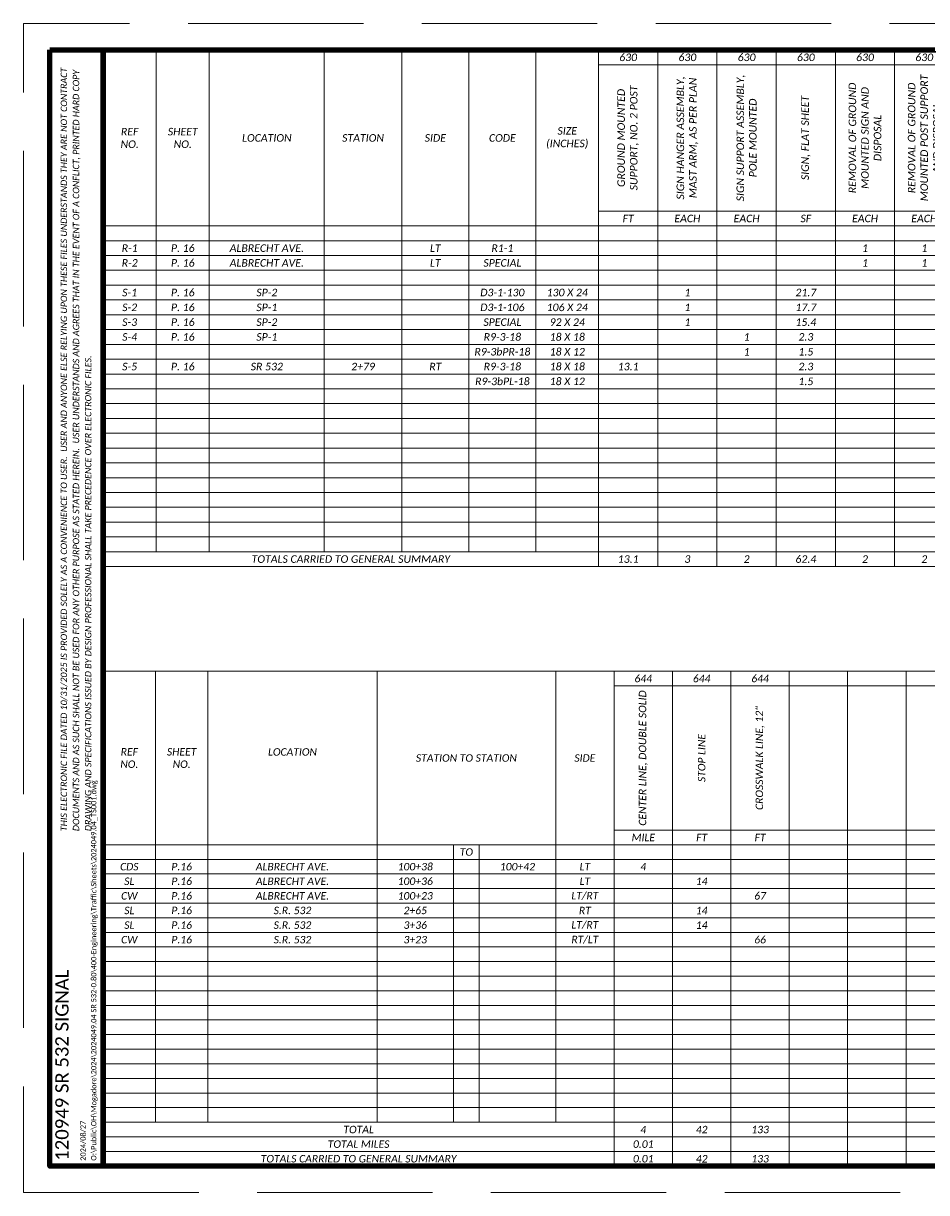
# Paper-space layout 'TRAFFIC CONTROL SUBSUM' of a CAD drawing. Header units: feet. Extents: x 1.4 to 35.4, y -1.2 to 20.8.
# Tile 1 of 2: x 1.4 to 18.4, y -1.2 to 20.8. Entities that reach past the tile are written whole.
import ezdxf
from ezdxf.enums import TextEntityAlignment as Align

# ---------------------------------------------------------------- set-up
doc = ezdxf.new("R2010")
doc.units = ezdxf.units.FT
doc.header["$LTSCALE"] = 20
doc.header["$MEASUREMENT"] = 0
doc.linetypes.add('OhDOT_DGN3', pattern=[0.22, 0.165, -0.055])
for name, color, linetype, lineweight in [('0_Xref', 7, 'Continuous', 15), ('SH_Border', 7, 'Continuous', 90), ('SH_Data', 7, 'Continuous', 15), ('SH_Text', 7, 'Continuous', 35)]:
    doc.layers.add(name, color=color, linetype=linetype, lineweight=lineweight)
doc.layers.add('SC_Scratch15', color=7, linetype='Continuous', lineweight=15, plot=False)
doc.layers.add('SH_Cut_Line', color=7, linetype='OhDOT_DGN3', lineweight=15, plot=False)
doc.styles.add('P_Slanted - Normal Fixed Spacing', font='calibrii.ttf', dxfattribs={"height": 0.14})
doc.styles.add('Style - Calibri', font='calibri.ttf')
doc.styles.add('Style - Calibri - Light', font='calibril.ttf', dxfattribs={"height": 0.1})

# ---------------------------------------------------------------- blocks, each defined once
blk = doc.blocks.new('BORDER_1')
at = {"layer": 'SH_Border', "color": 7, "flags": 128}
for points in [[(0.5, 21.5), (1.5, 21.5), (1.5, 0.5), (0.5, 0.5)], [(1.5, 21.5), (33.5, 21.5), (33.5, 0.5), (1.5, 0.5)]]:
    blk.add_lwpolyline(points, close=True, dxfattribs=at)
at = {"layer": 'SH_Cut_Line', "flags": 128}
blk.add_lwpolyline([(0, 0), (34, 0), (34, 22), (0, 22)], close=True, dxfattribs=at)
at = {"layer": 'SC_Scratch15', "color": 1, "insert": (0.702, 6.801), "char_height": 0.12, "width": 14.52263, "attachment_point": 1, "rotation": 90, "line_spacing_factor": 1.14, "style": 'P_Slanted - Normal Fixed Spacing'}
blk.add_mtext('THIS ELECTRONIC FILE DATED 10/31/2025 IS PROVIDED SOLELY AS A CONVENIENCE TO USER.  USER AND ANYONE ELSE RELYING UPON THESE FILES UNDERSTANDS THEY ARE NOT CONTRACT DOCUMENTS AND AS SUCH SHALL NOT BE USED FOR ANY OTHER PURPOSE AS STATED HEREIN.  USER UNDERSTANDS AND AGREES THAT IN THE EVENT OF A CONFLICT, PRINTED HARD COPY DRAWING AND SPECIFICATIONS ISSUED BY DESIGN PROFESSIONAL SHALL TAKE PRECEDENCE OVER ELECTRONIC FILES.', dxfattribs=at)
at = {"layer": 'SH_Border', "color": 132, "true_color": 0x00d2d2, "insert": (1.4, 0.6), "char_height": 0.1, "attachment_point": 7, "rotation": 90, "line_spacing_factor": 1.2, "style": 'Style - Calibri - Light'}
blk.add_mtext('2024/08/27\\PO:\\\\Public\\\\OH\\\\Mogadore\\\\2024\\\\2024049.04 SR 532-0.80\\\\400-Engineering\\\\Traffic\\\\Sheets\\\\2024049.04_TS001.dwg', dxfattribs=at)
at = {"layer": 'SH_Data', "color": 7, "style": 'Style - Calibri'}
blk.add_attdef('C_SHEET_TITLE', text='', height=0.25, rotation=90, dxfattribs=at).set_placement((32.792, 13), align=Align.MIDDLE_CENTER)
at = {"layer": 'SH_Data', "style": 'Style - Calibri'}
blk.add_attdef('PROJ_NAME', text='', height=0.25, rotation=90, dxfattribs=at).set_placement((0.6, 0.6), align=Align.TOP_LEFT)
for tag, p in [('DESIGNER', (32.75, 2.175)), ('REVIEWER', (32.25, 1.675)), ('REVIEWED_DATE', (33.025, 1.675)), ('PIDNO', (32.75, 1.175)), ('C_SHEET_NO', (32.375, 0.675)), ('T_SHEET_NO', (33.125, 0.675))]:
    blk.add_attdef(tag, text='', height=0.14, dxfattribs=at).set_placement(p, align=Align.MIDDLE_CENTER)
blk = doc.blocks.new('*A1287')
at = {"layer": 'SH_Data', "color": 1, "linetype": 'Continuous', "ltscale": 0.128205}
for points in [[(0, 0), (0, -9.503)], [(0, 0), (29.824, 0)], [(0.978, 0), (0.978, -9.231)], [(1.955, 0), (1.955, -9.231)], [(4.071, 0), (4.071, -9.231)], [(5.497, 0), (5.497, -9.231)], [(6.731, 0), (6.731, -9.231)], [(7.965, 0), (7.965, -9.231)], [(9.119, 0), (9.119, -9.503)], [(10.208, 0), (10.208, -9.503)], [(11.298, 0), (11.298, -9.503)], [(12.388, 0), (12.388, -9.503)], [(13.478, 0), (13.478, -9.503)], [(14.567, 0), (14.567, -9.503)], [(15.657, 0), (15.657, -9.503)], [(16.747, 0), (16.747, -9.503)], [(17.837, 0), (17.837, -9.503)], [(18.926, 0), (18.926, -9.503)], [(20.016, 0), (20.016, -9.503)], [(21.106, 0), (21.106, -9.503)], [(22.196, 0), (22.196, -9.503)], [(23.285, 0), (23.285, -9.503)], [(24.375, 0), (24.375, -9.503)], [(25.465, 0), (25.465, -9.503)], [(26.554, 0), (26.554, -9.503)], [(27.644, 0), (27.644, -9.503)], [(28.734, 0), (28.734, -9.503)], [(29.824, 0), (29.824, -9.503)], [(9.119, -0.272), (29.824, -0.272)], [(9.119, -2.965), (29.824, -2.965)], [(0, -3.237), (29.824, -3.237)], [(0, -3.51), (29.824, -3.51)], [(0, -3.782), (29.824, -3.782)], [(0, -4.054), (29.824, -4.054)], [(0, -4.327), (29.824, -4.327)], [(0, -4.599), (29.824, -4.599)], [(0, -4.872), (29.824, -4.872)], [(0, -5.144), (29.824, -5.144)], [(0, -5.417), (29.824, -5.417)], [(0, -5.689), (29.824, -5.689)], [(0, -5.962), (29.824, -5.962)], [(0, -6.234), (29.824, -6.234)], [(0, -6.506), (29.824, -6.506)], [(0, -6.779), (29.824, -6.779)], [(0, -7.051), (29.824, -7.051)], [(0, -7.324), (29.824, -7.324)], [(0, -7.596), (29.824, -7.596)], [(0, -7.869), (29.824, -7.869)], [(0, -8.141), (29.824, -8.141)], [(0, -8.413), (29.824, -8.413)], [(0, -8.686), (29.824, -8.686)], [(0, -8.958), (29.824, -8.958)], [(0, -9.231), (29.824, -9.231)], [(0, -9.503), (29.824, -9.503)]]:
    blk.add_lwpolyline(points, dxfattribs=at)
at = {"layer": 'SH_Text', "color": 1, "attachment_point": 5, "style": 'P_Slanted - Normal Fixed Spacing'}
for s, insert, char_height in [('630', (9.663, -0.136), 0.1389), ('630', (10.753, -0.136), 0.1389), ('630', (11.843, -0.136), 0.1389), ('630', (12.933, -0.136), 0.1389), ('630', (14.022, -0.136), 0.1389), ('630', (15.112, -0.136), 0.1389), ('CODE', (7.348, -1.619), 0.1389), ('EACH', (10.753, -3.101), 0.1389), ('EACH', (11.843, -3.101), 0.1389), ('SF', (12.933, -3.101), 0.1389), ('EACH', (14.022, -3.101), 0.1389), ('EACH', (15.112, -3.101), 0.1389), ('FT', (9.663, -3.101), 0.1389), ('R-1', (0.489, -3.646), 0.1389), ('P. 16', (1.466, -3.646), 0.1389), ('ALBRECHT AVE.', (3.013, -3.646), 0.13889), ('LT', (6.114, -3.646), 0.1389), ('R1-1', (7.348, -3.646), 0.1389), ('1', (14.022, -3.646), 0.139), ('1', (15.112, -3.646), 0.139), ('R-2', (0.489, -3.918), 0.1389), ('P. 16', (1.466, -3.918), 0.1389), ('ALBRECHT AVE.', (3.013, -3.918), 0.13889), ('LT', (6.114, -3.918), 0.1389), ('SPECIAL', (7.348, -3.918), 0.1389), ('1', (14.022, -3.918), 0.139), ('1', (15.112, -3.918), 0.139), ('S-1', (0.489, -4.463), 0.1389), ('P. 16', (1.466, -4.463), 0.1389), ('SP-2', (3.013, -4.463), 0.1389), ('D3-1-130', (7.348, -4.463), 0.1389), ('130 X 24', (8.542, -4.463), 0.1389), ('1', (10.753, -4.463), 0.139), ('21.7', (12.933, -4.463), 0.1389), ('S-2', (0.489, -4.736), 0.1389), ('P. 16', (1.466, -4.736), 0.1389), ('SP-1', (3.013, -4.736), 0.1389), ('D3-1-106', (7.348, -4.736), 0.1389), ('106 X 24', (8.542, -4.736), 0.1389), ('1', (10.753, -4.736), 0.139), ('17.7', (12.933, -4.736), 0.1389), ('S-3', (0.489, -5.008), 0.1389), ('P. 16', (1.466, -5.008), 0.1389), ('SP-2', (3.013, -5.008), 0.1389), ('SPECIAL', (7.348, -5.008), 0.1389), ('92 X 24', (8.542, -5.008), 0.1389), ('1', (10.753, -5.008), 0.139), ('15.4', (12.933, -5.008), 0.1389), ('S-4', (0.489, -5.28), 0.1389), ('P. 16', (1.466, -5.28), 0.1389), ('SP-1', (3.013, -5.28), 0.1389), ('R9-3-18', (7.348, -5.28), 0.1389), ('18 X 18', (8.542, -5.28), 0.1389), ('1', (11.843, -5.28), 0.139), ('2.3', (12.933, -5.28), 0.1389), ('R9-3bPR-18', (7.348, -5.553), 0.1389), ('18 X 12', (8.542, -5.553), 0.1389), ('1', (11.843, -5.553), 0.139), ('1.5', (12.933, -5.553), 0.1389), ('S-5', (0.489, -5.825), 0.1389), ('P. 16', (1.466, -5.825), 0.1389), ('SR 532', (3.013, -5.825), 0.1389), ('2+79', (4.784, -5.825), 0.1389), ('RT', (6.114, -5.825), 0.1389), ('R9-3-18', (7.348, -5.825), 0.1389), ('18 X 18', (8.542, -5.825), 0.1389), ('13.1', (9.663, -5.825), 0.1389), ('2.3', (12.933, -5.825), 0.1389), ('R9-3bPL-18', (7.348, -6.098), 0.1389), ('18 X 12', (8.542, -6.098), 0.1389), ('1.5', (12.933, -6.098), 0.1389), ('TOTALS CARRIED TO GENERAL SUMMARY  ', (4.559, -9.367), 0.13889), ('13.1', (9.663, -9.367), 0.1389), ('3', (10.753, -9.367), 0.139), ('2', (11.843, -9.367), 0.139), ('62.4', (12.933, -9.367), 0.1389), ('2', (14.022, -9.367), 0.139), ('2', (15.112, -9.367), 0.139)]:
    blk.add_mtext(s, dxfattribs=dict(at, insert=insert, char_height=char_height))
at = {"layer": 'SH_Text', "color": 1, "char_height": 0.13889, "width": 2.69231, "attachment_point": 5, "rotation": 90, "style": 'P_Slanted - Normal Fixed Spacing'}
for s, insert in [('GROUND MOUNTED SUPPORT, NO. 2 POST', (9.663, -1.619)), ('SIGN HANGER ASSEMBLY, MAST ARM, AS PER PLAN', (10.753, -1.619)), ('SIGN SUPPORT ASSEMBLY, POLE MOUNTED', (11.843, -1.619)), ('REMOVAL OF GROUND MOUNTED SIGN AND DISPOSAL', (14.022, -1.619)), ('REMOVAL OF GROUND MOUNTED POST SUPPORT AND DISPOSAL', (15.112, -1.619)), ('SIGN, FLAT SHEET', (12.933, -1.619))]:
    blk.add_mtext(s, dxfattribs=dict(at, insert=insert))
at = {"layer": 'SH_Text', "color": 1, "attachment_point": 5, "style": 'P_Slanted - Normal Fixed Spacing'}
for s, insert, char_height, width in [('REF^JNO.', (0.489, -1.619), 0.1389, 0.84936), ('SHEET^JNO.', (1.466, -1.619), 0.1389, 0.84936), ('SIZE^J(INCHES)', (8.542, -1.619), 0.13889, 1.02564), ('LOCATION', (3.013, -1.619), 0.1389, 1.98718), ('STATION', (4.784, -1.619), 0.1389, 1.29808), ('SIDE', (6.114, -1.619), 0.1389, 1.10577)]:
    blk.add_mtext(s, dxfattribs=dict(at, insert=insert, char_height=char_height, width=width))
blk = doc.blocks.new('*A1288')
at = {"layer": 'SH_Data', "color": 1, "linetype": 'Continuous', "ltscale": 0.128205}
for points in [[(0, 0), (0, -9.231)], [(0, 0), (30.24, 0)], [(0.978, 0), (0.978, -8.413)], [(1.955, 0), (1.955, -8.413)], [(5.112, 0), (5.112, -8.413)], [(8.446, 0), (8.446, -8.413)], [(9.535, 0), (9.535, -9.231)], [(10.625, 0), (10.625, -9.231)], [(11.715, 0), (11.715, -9.231)], [(12.804, 0), (12.804, -9.231)], [(13.894, 0), (13.894, -9.231)], [(14.984, 0), (14.984, -9.231)], [(16.074, 0), (16.074, -9.231)], [(17.163, 0), (17.163, -9.231)], [(18.253, 0), (18.253, -9.231)], [(19.343, 0), (19.343, -9.231)], [(20.433, 0), (20.433, -9.231)], [(21.522, 0), (21.522, -9.231)], [(22.612, 0), (22.612, -9.231)], [(23.702, 0), (23.702, -9.231)], [(24.792, 0), (24.792, -9.231)], [(25.881, 0), (25.881, -9.231)], [(26.971, 0), (26.971, -9.231)], [(28.061, 0), (28.061, -9.231)], [(29.151, 0), (29.151, -9.231)], [(30.24, 0), (30.24, -9.231)], [(9.535, -0.272), (30.24, -0.272)], [(9.535, -2.965), (30.24, -2.965)], [(0, -3.237), (30.24, -3.237)], [(6.538, -3.237), (6.538, -8.413)], [(7.019, -3.237), (7.019, -8.413)], [(0, -3.51), (30.24, -3.51)], [(0, -3.782), (30.24, -3.782)], [(0, -4.054), (30.24, -4.054)], [(0, -4.327), (30.24, -4.327)], [(0, -4.599), (30.24, -4.599)], [(0, -4.872), (30.24, -4.872)], [(0, -5.144), (30.24, -5.144)], [(0, -5.417), (30.24, -5.417)], [(0, -5.689), (30.24, -5.689)], [(0, -5.962), (30.24, -5.962)], [(0, -6.234), (30.24, -6.234)], [(0, -6.506), (30.24, -6.506)], [(0, -6.779), (30.24, -6.779)], [(0, -7.051), (30.24, -7.051)], [(0, -7.324), (30.24, -7.324)], [(0, -7.596), (30.24, -7.596)], [(0, -7.869), (30.24, -7.869)], [(0, -8.141), (30.24, -8.141)], [(0, -8.413), (30.24, -8.413)], [(0, -8.686), (30.24, -8.686)], [(0, -8.958), (30.24, -8.958)], [(0, -9.231), (30.24, -9.231)]]:
    blk.add_lwpolyline(points, dxfattribs=at)
at = {"layer": 'SH_Text', "color": 1, "attachment_point": 5, "style": 'P_Slanted - Normal Fixed Spacing'}
for s, insert, char_height in [('644', (10.08, -0.136), 0.1389), ('644', (11.17, -0.136), 0.1389), ('644', (12.26, -0.136), 0.1389), ('SIDE', (8.99, -1.619), 0.1389), ('MILE', (10.08, -3.101), 0.1389), ('FT', (11.17, -3.101), 0.1389), ('FT', (12.26, -3.101), 0.1389), ('TO', (6.779, -3.373), 0.1389), ('CDS', (0.489, -3.646), 0.1389), ('P.16', (1.466, -3.646), 0.1389), ('ALBRECHT AVE.', (3.534, -3.646), 0.13889), ('100+38', (5.825, -3.646), 0.1389), ('100+42', (7.732, -3.646), 0.1389), ('LT', (8.99, -3.646), 0.1389), ('4', (10.08, -3.646), 0.139), ('SL', (0.489, -3.918), 0.1389), ('P.16', (1.466, -3.918), 0.1389), ('ALBRECHT AVE.', (3.534, -3.918), 0.13889), ('100+36', (5.825, -3.918), 0.1389), ('LT', (8.99, -3.918), 0.1389), ('14', (11.17, -3.918), 0.1389), ('CW', (0.489, -4.191), 0.1389), ('P.16', (1.466, -4.191), 0.1389), ('ALBRECHT AVE.', (3.534, -4.191), 0.13889), ('100+23', (5.825, -4.191), 0.1389), ('LT/RT', (8.99, -4.191), 0.1389), ('67', (12.26, -4.191), 0.1389), ('SL', (0.489, -4.463), 0.1389), ('P.16', (1.466, -4.463), 0.1389), ('S.R. 532', (3.534, -4.463), 0.1389), ('2+65', (5.825, -4.463), 0.1389), ('RT', (8.99, -4.463), 0.1389), ('14', (11.17, -4.463), 0.1389), ('SL', (0.489, -4.736), 0.1389), ('P.16', (1.466, -4.736), 0.1389), ('S.R. 532', (3.534, -4.736), 0.1389), ('3+36', (5.825, -4.736), 0.1389), ('LT/RT', (8.99, -4.736), 0.1389), ('14', (11.17, -4.736), 0.1389), ('CW', (0.489, -5.008), 0.1389), ('P.16', (1.466, -5.008), 0.1389), ('S.R. 532', (3.534, -5.008), 0.1389), ('3+23', (5.825, -5.008), 0.1389), ('RT/LT', (8.99, -5.008), 0.1389), ('66', (12.26, -5.008), 0.1389), ('TOTAL', (4.768, -8.55), 0.1389), ('4', (10.08, -8.55), 0.139), ('42', (11.17, -8.55), 0.1389), ('133', (12.26, -8.55), 0.1389), ('TOTAL MILES', (4.768, -8.822), 0.13889), ('0.01', (10.08, -8.822), 0.1389), ('TOTALS CARRIED TO GENERAL SUMMARY  ', (4.768, -9.095), 0.13889), ('0.01', (10.08, -9.095), 0.1389), ('42', (11.17, -9.095), 0.1389), ('133', (12.26, -9.095), 0.1389)]:
    blk.add_mtext(s, dxfattribs=dict(at, insert=insert, char_height=char_height))
at = {"layer": 'SH_Text', "color": 1, "width": 2.69231, "attachment_point": 5, "rotation": 90, "style": 'P_Slanted - Normal Fixed Spacing'}
for s, insert, char_height in [('CENTER LINE, DOUBLE SOLID', (10.08, -1.619), 0.13889), ('CROSSWALK LINE, 12"', (12.26, -1.619), 0.13889), ('STOP LINE', (11.17, -1.619), 0.1389)]:
    blk.add_mtext(s, dxfattribs=dict(at, insert=insert, char_height=char_height))
at = {"layer": 'SH_Text', "color": 1, "attachment_point": 5, "style": 'P_Slanted - Normal Fixed Spacing'}
for s, insert, char_height, width in [('REF^JNO.', (0.489, -1.619), 0.1389, 0.84936), ('SHEET^JNO.', (1.466, -1.619), 0.1389, 0.84936), ('LOCATION', (3.534, -1.506), 0.1389, 3.02885), ('STATION TO STATION', (6.779, -1.619), 0.13889, 3.20513)]:
    blk.add_mtext(s, dxfattribs=dict(at, insert=insert, char_height=char_height, width=width))

psp = doc.layouts.new('TRAFFIC CONTROL SUBSUM')

# ---------------------------------------------------------------- block references
at = {"layer": '0_Xref'}
ref = psp.add_blockref('BORDER_1', (1.428, -1.153), dxfattribs=at)
ref.add_attrib('PROJ_NAME', '120949 SR 532 SIGNAL', dxfattribs={"layer": 'SH_Data', "height": 0.25, "rotation": 90, "style": 'Style - Calibri'}).set_placement((2.028, -0.553), align=Align.TOP_LEFT)
for name, p, xscale, yscale, zscale in [('*A1287', (2.928, 20.347), 1.022675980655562, 1.022675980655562, 1.022675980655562), ('*A1288', (2.928, 8.657), 1.008585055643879, 1.008585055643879, 1.008585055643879)]:
    psp.add_blockref(name, p, dxfattribs=dict(at, xscale=xscale, yscale=yscale, zscale=zscale))

doc.saveas('drawing.dxf')
